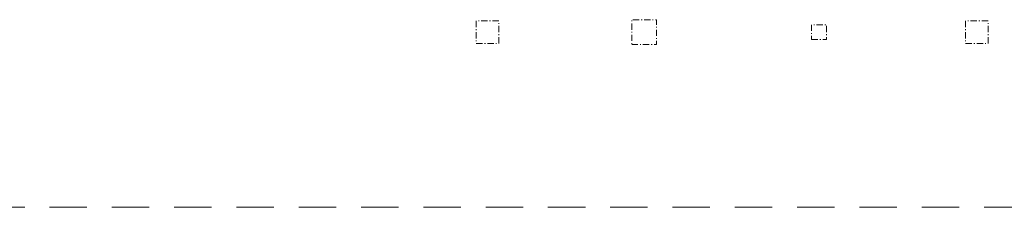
# Model space of a CAD drawing. Header units: millimetres. Extents: x -11600 to 53600, y -21460 to 10010.
# Tile 4 of 6: x 21000 to 40756, y -11470 to -7710. Entities that reach past the tile are written whole.
import ezdxf

# ---------------------------------------------------------------- set-up
doc = ezdxf.new("R2010")
doc.units = ezdxf.units.MM
doc.header["$MEASUREMENT"] = 0
doc.linetypes.add('Čerchovaná M', pattern=[225, 125, -42.5, 15, -42.5])
doc.linetypes.add('Čárkovaná S', pattern=[125, 75, -50])
doc.layers.add('02_Sloupy - nosné', color=7, linetype='Continuous')
doc.layers.add('12_Kóty.DPS', color=7, linetype='Continuous')

msp = doc.modelspace()

# ---------------------------------------------------------------- linework, layer by layer
at = {"layer": '02_Sloupy - nosné', "color": 251, "linetype": 'Čerchovaná M', "lineweight": 13, "flags": 128}
for points in [[(30161, -8185), (30611, -8185), (30611, -7735), (30161, -7735)], [(33280, -8210), (33780, -8210), (33780, -7710), (33280, -7710)], [(36890, -8110), (37190, -8110), (37190, -7810), (36890, -7810)], [(39980, -8185), (40430, -8185), (40430, -7735), (39980, -7735)]]:
    msp.add_lwpolyline(points, close=True, dxfattribs=at)
at = {"layer": '12_Kóty.DPS', "color": 251, "linetype": 'Čárkovaná S', "lineweight": 13, "ltscale": 10}
msp.add_line((53600, -11470), (0, -11470), dxfattribs=at)

doc.saveas('drawing.dxf')
